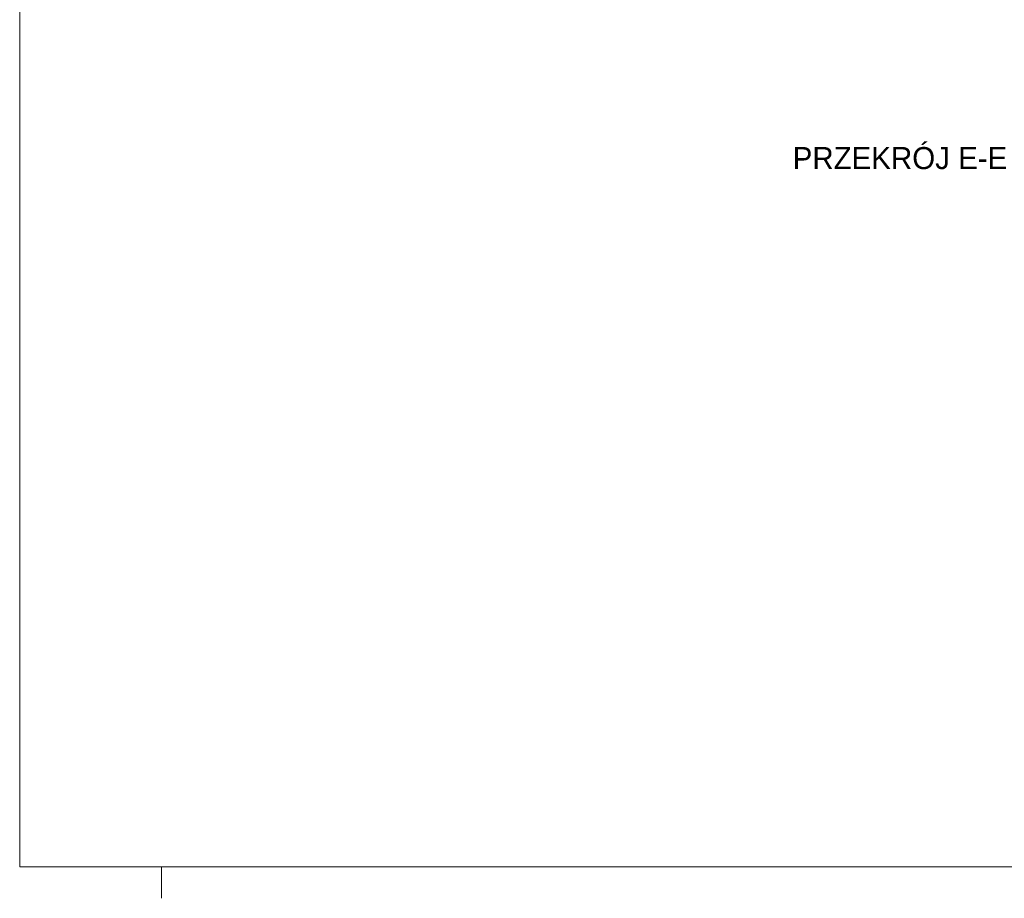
# Model space of a CAD drawing. Extents: x -623047 to -259286, y -27077 to 153279.
# Tile 22 of 190: x -504235 to -488600, y -27077 to -13126. Entities that reach past the tile are written whole.
import ezdxf

# ---------------------------------------------------------------- set-up
doc = ezdxf.new("R2010")
doc.units = 0
doc.header["$MEASUREMENT"] = 0
doc.layers.add('Arch opisy_Nr_Pióra__21', color=7, linetype='Continuous', lineweight=9)
doc.layers.add('ARCH TABELA_Nr_Pióra__21', color=7, linetype='Continuous', lineweight=9)
doc.styles.add('GENERATED_STYLE_6', font='txt')

msp = doc.modelspace()

# ---------------------------------------------------------------- linework, layer by layer
at = {"layer": 'ARCH TABELA_Nr_Pióra__21', "linetype": 'Continuous'}
for p, q in [((-504234.5, 1872.9), (-504234.5, -26577.1)), ((-463484.5, -26577.1), (-504234.5, -26577.1)), ((-501984.5, -27077.1), (-501984.5, -26577.1)), ((-501984.5, -27077.1), (-501984.5, -26577.1))]:
    msp.add_line(p, q, dxfattribs=at)

# ---------------------------------------------------------------- texts
at = {"layer": 'Arch opisy_Nr_Pióra__21', "linetype": 'Continuous', "insert": (-491960.3, -15148.4), "char_height": 350, "attachment_point": 1, "style": 'GENERATED_STYLE_6'}
msp.add_mtext('{PRZEKRÓJ E-E}', dxfattribs=at)

doc.saveas('drawing.dxf')
